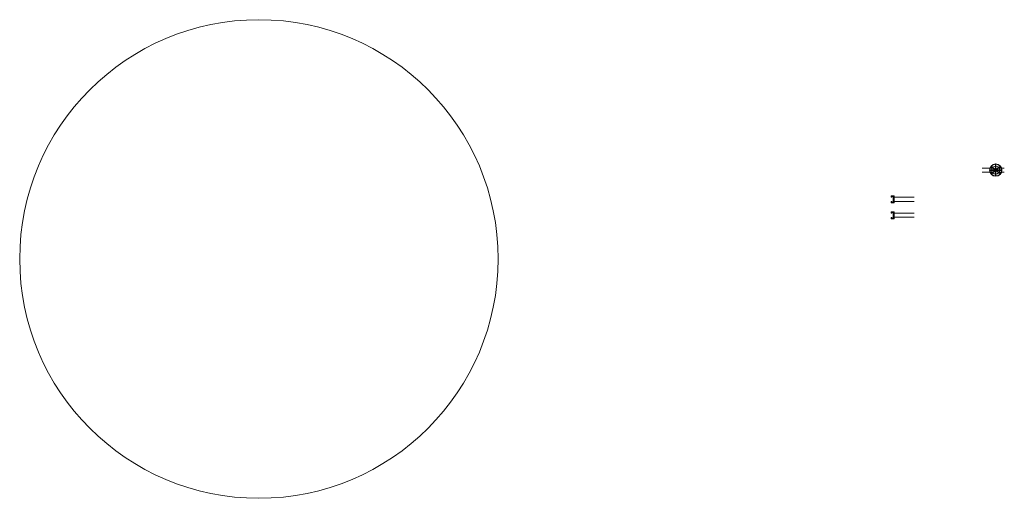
# Model space of a CAD drawing. Header units: metres. Extents: x 6538042 to 13082743, y 6022817 to 12049805.
# Tile 6 of 92: x 6539185 to 6539304, y 6024121 to 6024179. Entities that reach past the tile are written whole.
import ezdxf

# ---------------------------------------------------------------- set-up
doc = ezdxf.new("R2010")
doc.units = ezdxf.units.M
doc.header["$MEASUREMENT"] = 0
for name, color, linetype, lineweight in [('d-komora zawory', 7, 'CONTINUOUS', 13), ('d-opis', 7, 'CONTINUOUS', 18), ('rury', 6, 'CONTINUOUS', 13)]:
    doc.layers.add(name, color=color, linetype=linetype, lineweight=lineweight)

# ---------------------------------------------------------------- blocks, each defined once
blk = doc.blocks.new('koło')
at = {"layer": 'd-komora zawory'}
for points in [[(5474602.5, 5917469.17), (5474603.71, 5917469.17), (5474603.71, 5917469.25), (5474602.5, 5917469.25)], [(5474602.77, 5917470.16), (5474602.77, 5917470.16), (5474602.71, 5917470.09), (5474602.71, 5917470.09)], [(5474602.78, 5917470.04), (5474603.7, 5917469.26), (5474603.76, 5917469.33), (5474602.83, 5917470.11)], [(5474602.89, 5917468.28), (5474603.78, 5917469.1), (5474603.72, 5917469.17), (5474602.83, 5917468.34)], [(5474603.87, 5917470.63), (5474603.79, 5917470.63)], [(5474603.79, 5917470.56), (5474603.79, 5917469.34), (5474603.87, 5917469.34), (5474603.87, 5917470.56)], [(5474603.79, 5917467.89), (5474603.79, 5917469.1), (5474603.87, 5917469.1), (5474603.87, 5917467.89)], [(5474604.88, 5917470.04), (5474603.95, 5917469.26), (5474603.89, 5917469.33), (5474604.82, 5917470.11)], [(5474604.88, 5917468.41), (5474603.95, 5917469.19), (5474603.89, 5917469.12), (5474604.82, 5917468.34)], [(5474605.16, 5917469.17), (5474603.95, 5917469.17), (5474603.95, 5917469.25), (5474605.16, 5917469.25)], [(5474604.88, 5917470.16), (5474604.89, 5917470.16), (5474604.94, 5917470.09), (5474604.94, 5917470.09)], [(5474605.24, 5917469.25), (5474605.24, 5917469.17), (5474605.24, 5917469.17)], [(5474602.77, 5917468.29), (5474602.77, 5917468.29), (5474602.83, 5917468.22), (5474602.83, 5917468.22)], [(5474604.88, 5917468.29), (5474604.89, 5917468.29), (5474604.94, 5917468.36), (5474604.94, 5917468.36)]]:
    blk.add_lwpolyline(points, dxfattribs=at)
for radius in [1.41, 0.124]:
    blk.add_circle((5474603.83, 5917469.22), radius, dxfattribs=at)
for start, end in [(142.2715, 178.8743), (182.4336, 221.333), (91.8349, 138.2903), (41.7097, 88.2561), (1.1257, 37.7285), (322.2715, 357.5664), (225.3142, 268.235), (271.8442, 318.2903)]:
    blk.add_arc((5474603.83, 5917469.22), 1.33, start, end, dxfattribs=at)

msp = doc.modelspace()

# ---------------------------------------------------------------- linework, layer by layer
at = {"layer": 'd-komora zawory'}
for p, q in [((6539301.08562, 6024160.93054, 405.96999), (6539301.54064, 6024160.93054, 203.494)), ((6539301.54003, 6024160.92991), (6539302.3042, 6024160.92991)), ((6539303.75987, 6024160.92991), (6539303.14378, 6024160.92991)), ((6539301.08562, 6024160.43054, 405.96999), (6539301.54861, 6024160.43054, 203.494)), ((6539301.54003, 6024160.42991), (6539302.30907, 6024160.42991)), ((6539303.75987, 6024160.42991), (6539303.13892, 6024160.42991))]:
    msp.add_line(p, q, dxfattribs=at)
msp.add_circle((6539302.72399, 6024160.68397), 0.48653, dxfattribs=at)
at = {"layer": 'd-opis', "lineweight": 13}
msp.add_circle((6539214.20858, 6024150.00734), 28.74013, dxfattribs=at)
at = {"layer": 'rury'}
for p, q in [((6539301.54003, 6024160.92991, -202.476), (6539302.3042, 6024160.92991, -202.476)), ((6539303.14378, 6024160.92991, -202.476), (6539303.75987, 6024160.92991, -202.476)), ((6539301.54003, 6024160.42991, -202.476), (6539302.30907, 6024160.42991, -202.476)), ((6539303.13892, 6024160.42991, -202.476), (6539303.75987, 6024160.42991, -202.476)), ((6539290.53636, 6024156.9244, 1.018), (6539290.53636, 6024157.4244, 1.018)), ((6539290.53636, 6024157.4244, 1.018), (6539292.92236, 6024157.4244, 1.018)), ((6539290.53636, 6024156.9244, 1.018), (6539290.53636, 6024157.4244, 1.018)), ((6539292.92236, 6024156.9244, 1.018), (6539290.53636, 6024156.9244, 1.018)), ((6539290.53636, 6024155.01754, 1.018), (6539290.53636, 6024155.51754, 1.018)), ((6539290.53636, 6024155.51754, 1.018), (6539292.92236, 6024155.51754, 1.018)), ((6539292.92236, 6024155.01754, 1.018), (6539290.53636, 6024155.01754, 1.018))]:
    msp.add_line(p, q, dxfattribs=at)
at = {"layer": 'rury', "elevation": 1.018}
for points in [[(6539290.24925, 6024157.59636), (6539290.24925, 6024157.42196), (6539290.18604, 6024157.42196), (6539290.18604, 6024157.59636)], [(6539290.40726, 6024157.59636), (6539290.40726, 6024157.51685), (6539290.24925, 6024157.51685), (6539290.24925, 6024157.59636)], [(6539290.53636, 6024157.59636), (6539290.53636, 6024156.73846), (6539290.40726, 6024156.73846), (6539290.40726, 6024157.59636)], [(6539290.24925, 6024156.73846), (6539290.24925, 6024156.91286), (6539290.18604, 6024156.91286), (6539290.18604, 6024156.73846)], [(6539290.40726, 6024156.73846), (6539290.40726, 6024156.81797), (6539290.24925, 6024156.81797), (6539290.24925, 6024156.73846)], [(6539290.24925, 6024155.68949), (6539290.24925, 6024155.51509), (6539290.18604, 6024155.51509), (6539290.18604, 6024155.68949)], [(6539290.24925, 6024154.83159), (6539290.24925, 6024155.006), (6539290.18604, 6024155.006), (6539290.18604, 6024154.83159)], [(6539290.40726, 6024155.68949), (6539290.40726, 6024155.60999), (6539290.24925, 6024155.60999), (6539290.24925, 6024155.68949)], [(6539290.53636, 6024155.68949), (6539290.53636, 6024154.83159), (6539290.40726, 6024154.83159), (6539290.40726, 6024155.68949)], [(6539290.40726, 6024154.83159), (6539290.40726, 6024154.9111), (6539290.24925, 6024154.9111), (6539290.24925, 6024154.83159)]]:
    msp.add_lwpolyline(points, close=True, dxfattribs=at)

# ---------------------------------------------------------------- block references
at = {"layer": 'd-komora zawory', "xscale": 0.5236184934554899, "yscale": 0.5236184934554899, "zscale": 0.5236184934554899}
msp.add_blockref('koło', (3672698.91458, 2925664.36406), dxfattribs=at)

doc.saveas('drawing.dxf')
